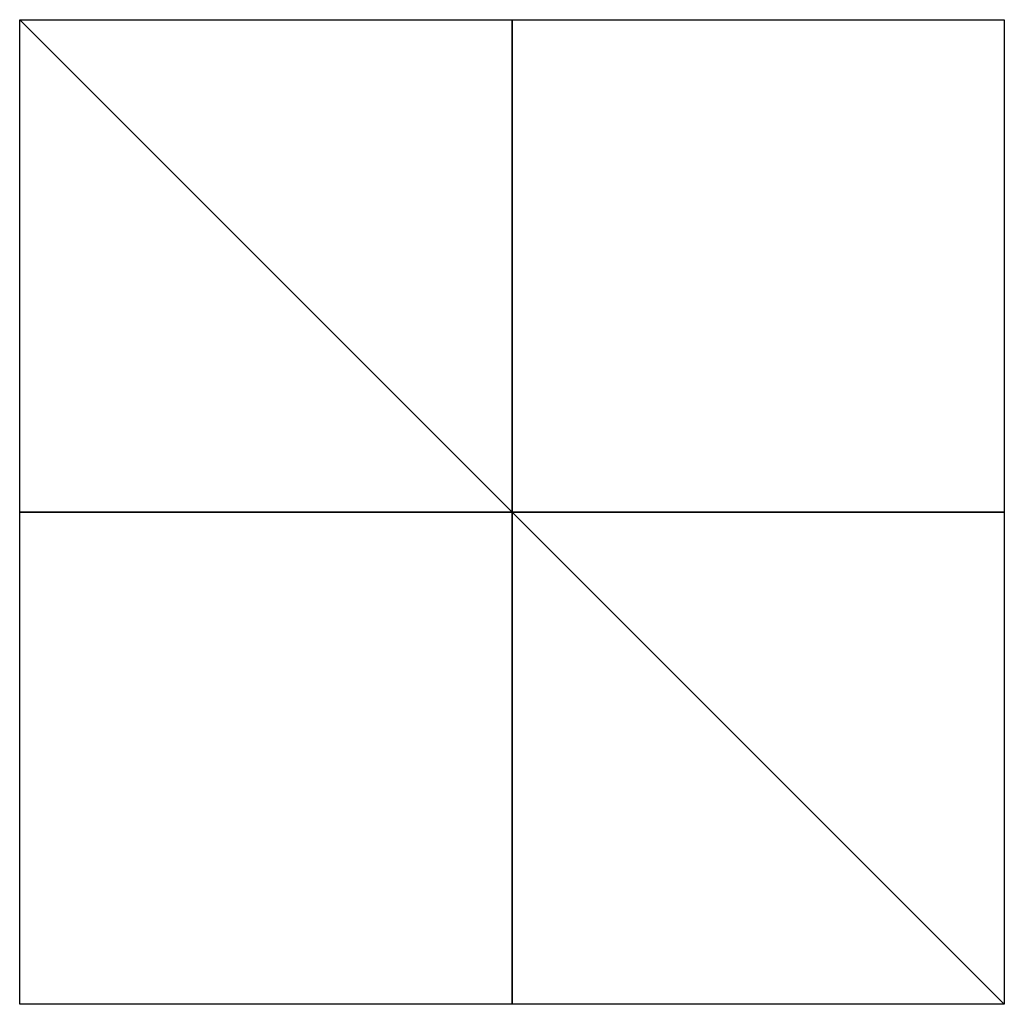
# Model space of a CAD drawing. Header units: millimetres. Extents: x -250 to 250, y -10 to 850.
# Tile 1 of 256: x -10 to 10, y -10 to 10. Entities that reach past the tile are written whole.
import ezdxf

# ---------------------------------------------------------------- set-up
doc = ezdxf.new("R2010")
doc.units = ezdxf.units.MM
doc.header["$LTSCALE"] = 81.481551
for name, color, linetype in [('73', 7, 'CONTINUOUS'), ('74', 7, 'CONTINUOUS'), ('75', 7, 'CONTINUOUS')]:
    doc.layers.add(name, color=color, linetype=linetype)

msp = doc.modelspace()

# ---------------------------------------------------------------- linework, layer by layer
at = {"layer": '73', "linetype": 'CONTINUOUS'}
for points in [[(-10, 0, 10), (10, 0, 10), (-10, 0, -10), (-10, 0, 10)], [(10, 0, 10), (10, 0, -10), (-10, 0, -10), (10, 0, 10)]]:
    msp.add_3dface(points, dxfattribs=at)
at = {"layer": '74', "linetype": 'CONTINUOUS'}
for points in [[(10, 10), (10, -10), (-10, 10), (10, 10)], [(10, -10), (-10, -10), (-10, 10), (10, -10)]]:
    msp.add_3dface(points, dxfattribs=at)
at = {"layer": '75', "linetype": 'CONTINUOUS'}
for points in [[(0, 10, 10), (0, -10, 10), (0, 10, -10), (0, 10, 10)], [(0, -10, 10), (0, -10, -10), (0, 10, -10), (0, -10, 10)]]:
    msp.add_3dface(points, dxfattribs=at)

doc.saveas('drawing.dxf')
